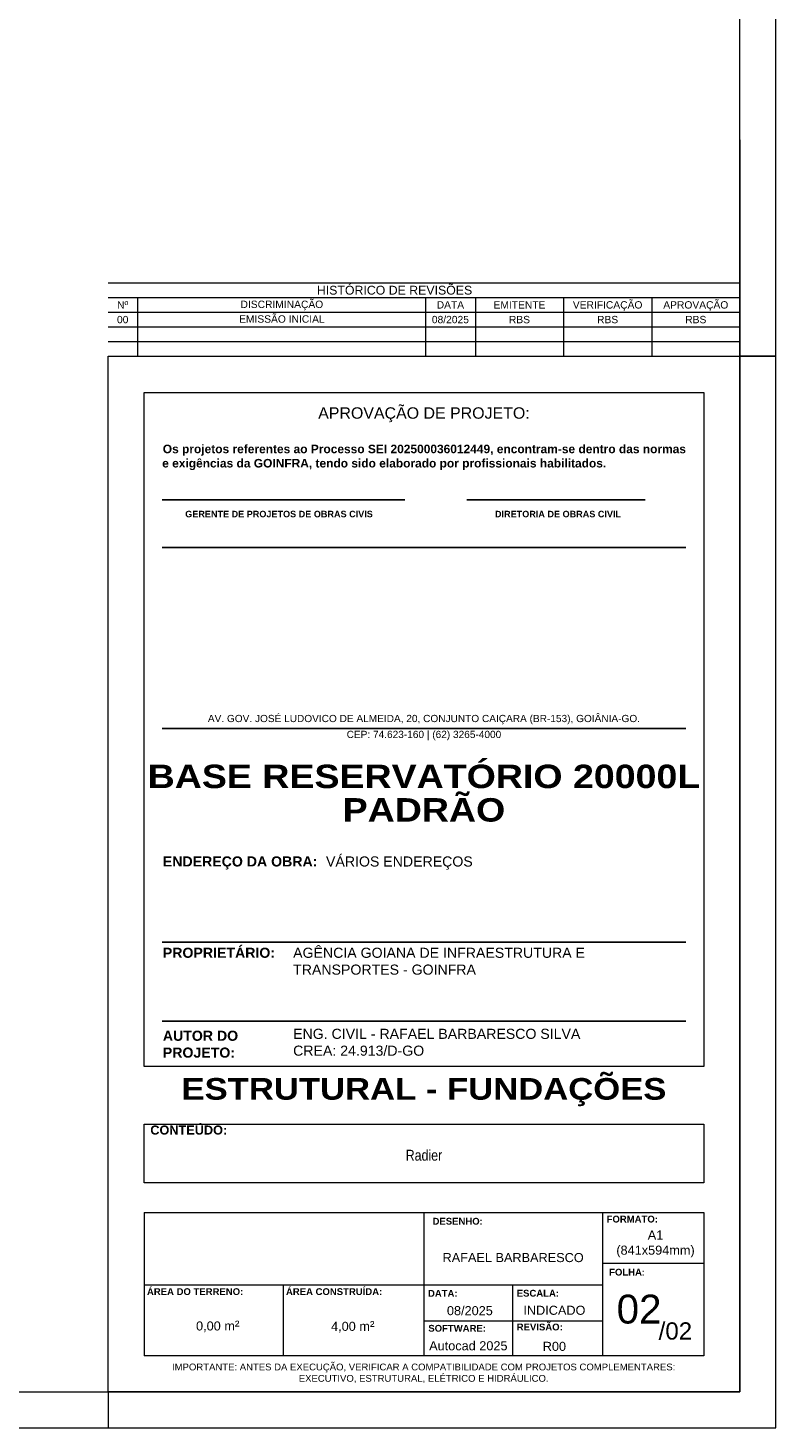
# Model space of a CAD drawing. Header units: millimetres. Extents: x 641 to 725, y -126 to -3.
# Tile 4 of 14: x 705 to 725, y -126 to -87. Entities that reach past the tile are written whole.
import ezdxf
from ezdxf.enums import TextEntityAlignment as Align

# ---------------------------------------------------------------- set-up
doc = ezdxf.new("R2010")
doc.units = ezdxf.units.MM
doc.header["$MEASUREMENT"] = 0
doc.layers.get('0').update_dxf_attribs({"lineweight": 5})
for name, color, linetype in [('Camada 1', 7, 'Continuous'), ('TEXTO CARIMBO 01', 162, 'Continuous'), ('TEXTO CARIMBO 02', 7, 'Continuous')]:
    doc.layers.add(name, color=color, linetype=linetype)
doc.layers.add('PRANCHA 01', color=7, linetype='Continuous', lineweight=20)
doc.styles.add('Arial', font='arial.ttf')
doc.styles.add('REGUA80', font='simplex.shx')

# ---------------------------------------------------------------- blocks, each defined once
blk = doc.blocks.new('Carimbo_Rafael_2022')
at = {"layer": 'Camada 1'}
for p, q in [((526.401, -21.652), (537.079, -21.652)), ((539.802, -21.652), (547.652, -21.652)), ((526.401, -23.749), (549.435, -23.749)), ((526.401, -31.723), (549.435, -31.723)), ((526.401, -41.121), (549.435, -41.121)), ((526.401, -44.598), (549.435, -44.598))]:
    blk.add_line(p, q, dxfattribs=at)
at = {"layer": 'PRANCHA 01'}
for p, q in [((525.606, -53.03), (550.229, -53.03)), ((525.606, -53.03), (525.606, -59.338)), ((537.918, -53.03), (537.918, -59.338)), ((545.781, -53.03), (545.781, -59.338)), ((550.229, -53.03), (550.229, -59.338)), ((545.781, -55.254), (550.229, -55.254)), ((525.606, -56.208), (545.781, -56.208)), ((531.722, -56.208), (531.722, -59.338)), ((541.81, -56.208), (541.81, -59.338)), ((537.918, -57.796), (541.81, -57.796)), ((541.81, -57.796), (545.781, -57.796)), ((550.229, -59.338), (525.606, -59.338))]:
    blk.add_line(p, q, dxfattribs=at)
for points in [[(524.018, -15.335), (551.818, -15.335), (551.818, -60.927), (524.018, -60.927)], [(525.606, -16.923), (550.229, -16.923), (550.229, -46.604), (525.606, -46.604)], [(525.606, -49.146), (550.229, -49.146), (550.229, -51.725), (525.606, -51.725)]]:
    blk.add_lwpolyline(points, close=True, dxfattribs=at)
at = {"layer": 'Camada 1', "insert": (526.401, -31.122), "char_height": 0.31771, "width": 23.03429, "attachment_point": 1, "line_spacing_factor": 1.321942, "style": 'Arial'}
blk.add_mtext('\\pxqc;AV. GOV. JOSÉ LUDOVICO DE ALMEIDA, 20, CONJUNTO CAIÇARA (BR-153), GOIÂNIA-GO. \\PCEP: 74.623-160 | (62) 3265-4000', dxfattribs=at)
at = {"layer": 'TEXTO CARIMBO 01', "ltscale": 0.1, "insert": (526.401, -47.109), "char_height": 0.95314, "attachment_point": 1, "style": 'REGUA80'}
blk.add_mtext_dynamic_manual_height_columns('\\pxqc;{\\fArial Black|b1|i0|c0|p34;\\C162;ESTRUTURAL - FUNDAÇÕES}', width=23.03429, gutter_width=5.746, heights=[0], dxfattribs=at)
at = {"layer": 'TEXTO CARIMBO 02', "ltscale": 0.1}
for s, width, gutter_width, heights, insert, char_height, attachment_point, style in [('\\pxqc;APROVAÇÃO DE PROJETO:', 23.03429, 5.746, [0], (526.401, -17.582), 0.50165, 1, 'Arial'), ('\\pxi0.08619;{\\fArial|b1|i0|c0|p34;\\H1.2x;Os projetos referentes ao Processo SEI 202500036012449, encontram-se dentro das normas e exigências da GOINFRA, tendo sido elaborado por profissionais habilitados.\\P\\pi0;\\H0.83329x;      }', 23.03429, 5.746, [0], (526.401, -19.227), 0.313534, 1, 'Arial'), ('\\pxqc;{\\fArial|b1|i0|c0|p34;\\H0.912x;GERENTE DE PROJETOS DE OBRAS CIVIS}', 8.89872, 5.746, [0], (535.991, -22.137), 0.31353, 3, 'REGUA80'), ('\\pxqc;{\\fArial|b1|i0|c0|p34;\\H0.912x;DIRETORIA DE OBRAS CIVIL}', 8.89872, 5.746, [0], (548.266, -22.137), 0.31353, 3, 'REGUA80'), ('{\\fArial|b1|i0|c0|p34;ENDEREÇO DA OBRA:}', 86.82097, 5.746, [0], (526.43, -37.351), 0.4448, 1, 'Arial'), ('VÁRIOS ENDEREÇOS', 16.56945, 5.746, [0], (533.609, -37.353), 0.4448, 1, 'Arial'), ('{\\fArial|b1|i0|c0|p34;PROPRIETÁRIO:}', 86.82097, 5.746, [0], (526.43, -41.372), 0.4448, 1, 'Arial'), ('AGÊNCIA GOIANA DE INFRAESTRUTURA E TRANSPORTES - GOINFRA', 16.60443, 5.746, [1.877], (532.163, -41.372), 0.4448, 1, 'Arial'), ('ENG. CIVIL - RAFAEL BARBARESCO SILVA\\PCREA: 24.913/D-GO', 16.60443, 5.746, [1.877], (532.163, -44.94), 0.4448, 1, 'Arial'), ('{\\fArial|b1|i0|c0|p34;AUTOR DO PROJETO:}', 5.90115, 5.746, [0], (526.43, -45.025), 0.4448, 1, 'Arial'), ('{\\fArial|b1|i0|c0|p34;CONTEÚDO:}', 86.82097, 5.746, [0], (525.879, -49.198), 0.4, 1, 'REGUA80'), ('{\\fArial|b1|i0|c0|p34;DESENHO\\fSwis721 Cn BT|b1|i0|c0|p34;: }', 52.55601, 5.746, [0], (538.297, -53.263), 0.3, 1, 'Arial'), ('{\\fArial|b1|i0|c0|p34;FORMATO:}', 3.78145, 5.746, [0], (545.955, -53.169), 0.3, 1, 'Arial'), ('\\pxqc;A1\\P(841x594mm)', 4.24943, 5.746, [0], (545.981, -55.006), 0.4, 7, 'Arial'), ('\\pxqc;{\\fArial|b0|i0|c0|p34;RAFAEL BARBARESCO}', 7.44647, 5.746, [0], (538.119, -55.218), 0.4, 7, 'Arial'), ('{\\fArial|b1|i0|c0|p34;FOLHA\\fSwis721 Cn BT|b1|i0|c0|p34;:}', 3.98287, 5.746, [0], (546.066, -55.505), 0.3, 1, 'Arial'), ('{\\fArial|b1|i0|c0|p34;ÁREA DO TERRENO:}', 6.76583, 5.746, [0], (525.731, -56.361), 0.3, 1, 'Arial'), ('{\\fArial|b1|i0|c0|p34;ÁREA CONSTRUÍDA:}', 6.76583, 5.746, [0], (531.847, -56.361), 0.3, 1, 'Arial'), ('{\\fArial|b1|i0|c0|p34;DATA:}', 37.08354, 5.746, [0], (538.095, -56.439), 0.3, 1, 'Arial'), ('{\\fArial|b1|i0|c0|p34;ESCALA:}', 3.78145, 5.746, [0], (542, -56.432), 0.3, 1, 'Arial'), ('\\pxqc;08/2025', 4.39212, 5.746, [0.819], (537.743, -57.555), 0.4, 7, 'Arial'), ('\\pxqc;{\\fArial|b0|i0|c0|p34;INDICADO}', 4.24943, 5.746, [0], (541.532, -57.538), 0.4, 7, 'Arial'), ('\\pxqc;0,00 m{\\H1.08333x;²}', 7.44647, 5.746, [0], (525.123, -58.297), 0.4, 7, 'Arial'), ('\\pxqc;4,00 m{\\H1.08333x;²}', 7.56557, 5.746, [0], (531.004, -58.313), 0.4, 7, 'Arial'), ('{\\fArial|b1|i0|c0|p34;REVISÃO:}', 3.78145, 5.746, [0], (542, -57.92), 0.3, 1, 'Arial'), ('\\pxqc;/02', 3.26933, 5.746, [0], (547.346, -58.634), 0.7589, 7, 'Arial'), ('{\\fArial|b1|i0|c0|p34;SOFTWARE:}', 3.98666, 5.746, [0], (538.11, -57.976), 0.3, 1, 'Arial'), ('\\pxqc;{\\fArial|b0|i0|c0|p34;Autocad 2025}', 4.39212, 5.746, [0.819], (537.675, -59.101), 0.4, 7, 'Arial'), ('\\pxqc;R00', 4.24943, 5.746, [0], (541.532, -59.126), 0.4, 7, 'Arial'), ('\\pxqc;IMPORTANTE: ANTES DA EXECUÇÃO, VERIFICAR A COMPATIBILIDADE COM PROJETOS COMPLEMENTARES: EXECUTIVO, ESTRUTURAL, ELÉTRICO E HIDRÁULICO.', 24.59859, 19.038, [1.587], (525.606, -60.535), 0.3, 7, 'Arial')]:
    blk.add_mtext_dynamic_manual_height_columns(s, width=width, gutter_width=gutter_width, heights=heights, dxfattribs=dict(at, insert=insert, char_height=char_height, attachment_point=attachment_point, style=style))
blk = doc.blocks.new('HIST-REVISOES')
at = {"color": 0}
blk.add_line((399.031, -26.227), (420.531, -26.227), dxfattribs=at)
for p, q in [((399.031, -26.727), (420.531, -26.727)), ((400.031, -26.727), (400.031, -28.727)), ((409.831, -26.727), (409.831, -28.727)), ((411.531, -26.727), (411.531, -28.727)), ((414.531, -26.727), (414.531, -28.727)), ((417.531, -26.727), (417.531, -28.727)), ((399.031, -27.227), (420.531, -27.227)), ((399.031, -27.727), (420.531, -27.727)), ((399.031, -28.227), (420.531, -28.227)), ((399.031, -28.727), (420.531, -28.727))]:
    blk.add_line(p, q)
at = {"style": 'Arial'}
for s, height, p in [('HISTÓRICO DE REVISÕES', 0.3, (408.781, -26.627)), ('Nº', 0.25, (399.531, -27.102)), ('DISCRIMINAÇÃO', 0.25, (404.947, -27.083)), ('DATA', 0.25, (410.681, -27.102)), ('EMITENTE', 0.25, (413.031, -27.102)), ('VERIFICAÇÃO', 0.25, (416.031, -27.102)), ('APROVAÇÃO', 0.25, (419.031, -27.102)), ('00', 0.25, (399.531, -27.602)), ('EMISSÃO INICIAL', 0.25, (404.947, -27.583)), ('08/2025', 0.25, (410.681, -27.602)), ('RBS', 0.25, (413.031, -27.602)), ('RBS', 0.25, (416.031, -27.602)), ('RBS', 0.25, (419.031, -27.602))]:
    blk.add_text(s, height=height, dxfattribs=at).set_placement(p, align=Align.CENTER)

msp = doc.modelspace()

# ---------------------------------------------------------------- linework, layer by layer
msp.add_line((724.4267, -90.5615), (724.4267, -96.5615))
at = {"layer": 'PRANCHA 01'}
msp.add_line((724.4267, -96.5615), (725.4267, -96.5615), dxfattribs=at)
msp.add_line((724.4267, -96.5615), (725.4267, -96.5615), dxfattribs=at)
for points in [[(641.3267, -126.2615), (725.4267, -126.2615), (725.4267, -66.8615), (641.3267, -66.8615), (641.3267, -126.2615)], [(725.4267, -96.5615), (724.4267, -96.5615)], [(725.4267, -96.5615), (724.4267, -96.5615)], [(706.9267, -125.2615), (706.9267, -126.2615)], [(706.9267, -125.2615), (706.9267, -126.2615)]]:
    msp.add_lwpolyline(points, dxfattribs=at)
msp.add_lwpolyline([(643.8267, -125.2615), (724.4267, -125.2615), (724.4267, -67.8615), (643.8267, -67.8615)], close=True, dxfattribs=at)

# ---------------------------------------------------------------- block references
for name, p, xscale, yscale, zscale in [('HIST-REVISOES', (382.1339, -73.1794), 0.8139534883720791, 0.8139534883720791, 0.8139534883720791), ('Carimbo_Rafael_2022', (377.0593, -86.9085), 0.6294964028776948, 0.6294964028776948, 0.6294964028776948)]:
    msp.add_blockref(name, p, dxfattribs=dict(xscale=xscale, yscale=yscale, zscale=zscale))

# ---------------------------------------------------------------- texts
at = {"style": 'Arial'}
for s, width, gutter_width, insert, char_height, attachment_point in [('\\pxqc;{\\fArial Narrow|b0|i0|c0|p34;Radier}', 15.5, 3.6906, (707.9267, -118.552), 0.3, 1), ('\\pxqc;02', 2.502655, 5.7463, (720.3836, -123.3783), 0.8, 7)]:
    msp.add_mtext_dynamic_manual_height_columns(s, width=width, gutter_width=gutter_width, heights=[0], dxfattribs=dict(at, insert=insert, char_height=char_height, attachment_point=attachment_point))
at = {"layer": 'TEXTO CARIMBO 01', "ltscale": 0.1, "insert": (707.9267, -107.8788), "char_height": 0.65, "attachment_point": 1, "line_spacing_factor": 0.857143, "style": 'REGUA80'}
msp.add_mtext_dynamic_manual_height_columns('\\pxqc;{\\fArial Black|b1|i0|c0|p34;BASE RESERVATÓRIO 20000L \\PPADRÃO}', width=15.5, gutter_width=5.7463, heights=[0], dxfattribs=at)

doc.saveas('drawing.dxf')
